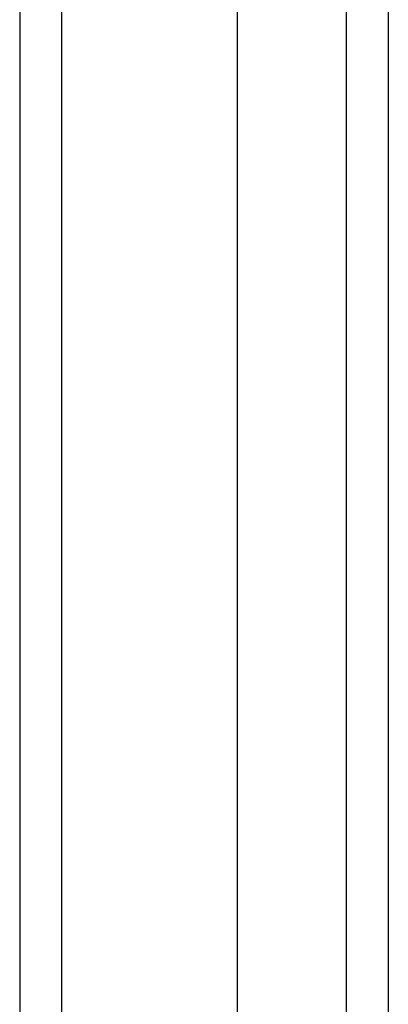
# Model space of a CAD drawing. Header units: inches. Extents: x 14 to 193, y 15 to 125.
# Tile 8 of 90: x 89.29 to 90.21, y 54.116 to 56.577. Entities that reach past the tile are written whole.
import ezdxf

# ---------------------------------------------------------------- set-up
doc = ezdxf.new("R2010")
doc.units = ezdxf.units.IN
doc.header["$LTSCALE"] = 12.41934
doc.header["$MEASUREMENT"] = 0
doc.layers.add('Visible Edges(ANSI)', color=7, linetype='Continuous', lineweight=25)
doc.layers.add('Visible Tangent Edges(ANSI)', color=7, linetype='Continuous', lineweight=25)

msp = doc.modelspace()

# ---------------------------------------------------------------- linework, layer by layer
at = {"layer": 'Visible Edges(ANSI)'}
for p, q in [((89.2896, 89.7888), (89.2896, 51.7607)), ((89.8333, 52.6084), (89.8333, 88.9411)), ((90.2096, 88.9411), (90.2096, 52.6084))]:
    msp.add_line(p, q, dxfattribs=at)
at = {"layer": 'Visible Tangent Edges(ANSI)'}
for p, q in [((89.3948, 51.7607), (89.3948, 89.7888)), ((90.1045, 89.0792), (90.1045, 52.4704))]:
    msp.add_line(p, q, dxfattribs=at)

doc.saveas('drawing.dxf')
